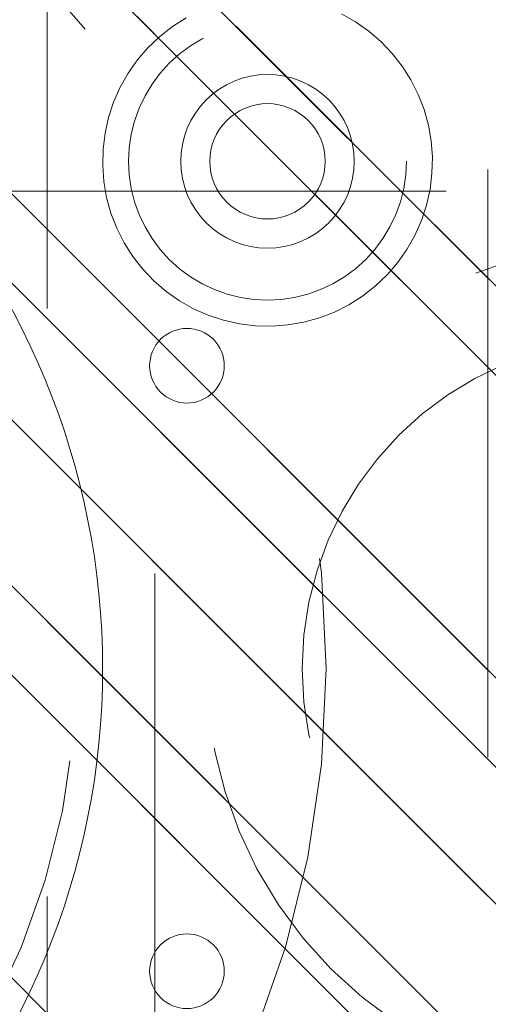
# Model space of a CAD drawing. Header units: inches. Extents: x -462 to -293, y -254 to -12.
# Tile 42 of 89: x -354.25 to -353.19, y -72.9 to -70.67. Entities that reach past the tile are written whole.
import ezdxf

# ---------------------------------------------------------------- set-up
doc = ezdxf.new("R2010")
doc.units = ezdxf.units.IN
doc.header["$LTSCALE"] = 32
doc.header["$MEASUREMENT"] = 0
doc.linetypes.add('Dash Style-1', pattern=[0.083328, 0.041656, -0.041672])
for name, color, linetype, lineweight in [('DashLine', 7, 'Dash Style-1', 13), ('DashLineFill', 7, 'Dash Style-1', 13), ('Drawing', 7, 'Continuous', 18), ('Metal-Black', 7, 'Continuous', 18), ('Metal-DeskStructure', 7, 'Continuous', 13), ('None', 7, 'Continuous', 18), ('SolidLine', 7, 'Continuous', 15), ('Wood_1-H', 7, 'Continuous', 13)]:
    doc.layers.add(name, color=color, linetype=linetype, lineweight=lineweight)
pattern_1 = [(45, (0, 0), (-1.61302, 1.93572), []), (45, (-1.0608, 1.0608), (-0.472346, 0.416761), [])]

# ---------------------------------------------------------------- blocks, each defined once
blk = doc.blocks.new('Group-12')
at = {"layer": 'DashLine'}
blk.add_rational_spline([(3.4259, -2.5591), (3.4259, -37.7752), (3.4259, -72.9914), (3.4259, -74.5276), (1.8898, -74.5276), (-11.0287, -74.5473), (-23.9472, -74.5671), (-25.2496, -74.4618), (-25.4762, -73.1751), (-27.4062, -52.6221), (-29.3362, -32.0691), (-29.6454, -28.7795), (-29.6452, -25.4721), (-29.6458, -14.0156), (-29.6464, -2.5591), (-13.1102, -2.5591), (3.4259, -2.5591)], [1, 1, 1, 0.707106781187, 1, 1, 1, 1, 1, 1, 1, 1, 1, 1, 1, 1, 1], degree=2, knots=[0, 0, 0, 0.343773, 0.343773, 0.354376, 0.354376, 0.480484, 0.480484, 0.493239, 0.493239, 0.694763, 0.694763, 0.727018, 0.727018, 0.838741, 0.838741, 1, 1, 1], dxfattribs=at)
at = {"layer": 'SolidLine'}
blk.add_rational_spline([(4.8819, -2.5591), (4.8819, -37.7752), (4.8819, -72.9914), (4.8819, -75.9836), (1.8898, -75.9836), (-11.0237, -76.0038), (-23.9372, -76.0241), (-26.4886, -75.8182), (-26.9262, -73.3111), (-28.8567, -52.7586), (-30.7872, -32.2061), (-31.1014, -28.847), (-31.1022, -25.4721), (-31.1023, -14.0156), (-31.1024, -2.5591), (-13.1102, -2.5591), (4.8819, -2.5591)], [1, 1, 1, 0.707106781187, 1, 1, 1, 1, 1, 1, 1, 1, 1, 1, 1, 1, 1], degree=2, knots=[0, 0, 0, 0.330467, 0.330467, 0.350321, 0.350321, 0.471501, 0.471501, 0.49552, 0.49552, 0.690342, 0.690342, 0.722181, 0.722181, 0.830262, 0.830262, 1, 1, 1], dxfattribs=at)
blk = doc.blocks.new('1BRPFY-Leg_Plate (2D)')
at = {"layer": 'DashLineFill', "linetype": 'Continuous', "lineweight": 13}
h = blk.add_hatch(dxfattribs=at)
h.set_pattern_fill('Steel', color=253, style=0, pattern_type=2)
h.set_pattern_definition(pattern_1)
edge = h.paths.add_edge_path()
edge.add_arc((-1.7047, -1.7047), 0.126, 180, 270)
edge.add_line((-1.7047, -1.8307), (1.7047, -1.8307))
edge.add_arc((1.7047, -1.7047), 0.126, 270, 360)
edge.add_line((1.8307, -1.7047), (1.8307, 1.7047))
edge.add_arc((1.7047, 1.7047), 0.126, 0, 90)
edge.add_line((1.7047, 1.8307), (-1.7047, 1.8307))
edge.add_arc((-1.7047, 1.7047), 0.126, 90, 180)
edge.add_line((-1.8307, 1.7047), (-1.8307, -1.7047))
at = {"layer": 'DashLineFill', "flags": 128}
blk.add_lwpolyline([(-1.8307, -1.7047, 0.414214), (-1.7047, -1.8307), (1.7047, -1.8307, 0.414214), (1.8307, -1.7047), (1.8307, 1.7047, 0.414214), (1.7047, 1.8307), (-1.7047, 1.8307, 0.414214), (-1.8307, 1.7047)], format="xyb", close=True, dxfattribs=at)
blk = doc.blocks.new('1BRPX5-Util_Bkt_Sm-F (2D)')
at = {"layer": 'DashLineFill', "linetype": 'Continuous', "lineweight": 13}
h = blk.add_hatch(dxfattribs=at)
h.set_pattern_fill('Steel', color=253, style=0, pattern_type=2)
h.set_pattern_definition(pattern_1)
edge = h.paths.add_edge_path()
edge.add_line((-4.4685, 4.4134), (-3.1299, 4.4134))
edge.add_line((-3.1299, 4.4134), (-3.1299, -1.8543))
edge.add_line((-3.1299, -1.8543), (-4.4685, -1.8543))
edge.add_line((-4.4685, -1.8543), (-4.4685, -1.9882))
edge.add_line((-4.4685, -1.9882), (-2.4213, -1.9882))
edge.add_line((-2.4213, -1.9882), (-2.4213, -2.3661))
edge.add_arc((-2.3031, -2.3661), 0.1181, 180, 270)
edge.add_line((-2.3031, -2.4843), (2.3031, -2.4843))
edge.add_arc((2.3031, -2.3661), 0.1181, 270, 360)
edge.add_line((2.4213, -2.3661), (2.4213, -1.9882))
edge.add_line((2.4213, -1.9882), (4.4685, -1.9882))
edge.add_line((4.4685, -1.9882), (4.4685, -1.8543))
edge.add_line((4.4685, -1.8543), (3.1299, -1.8543))
edge.add_line((3.1299, -1.8543), (3.1299, 4.4134))
edge.add_line((3.1299, 4.4134), (4.4685, 4.4134))
edge.add_line((4.4685, 4.4134), (4.4685, 4.5472))
edge.add_line((4.4685, 4.5472), (2.4213, 4.5472))
edge.add_line((2.4213, 4.5472), (2.4213, 4.9252))
edge.add_arc((2.3031, 4.9252), 0.1181, 0, 90)
edge.add_line((2.3031, 5.0433), (-2.3031, 5.0433))
edge.add_arc((-2.3031, 4.9252), 0.1181, 90, 180)
edge.add_line((-2.4213, 4.9252), (-2.4213, 4.5472))
edge.add_line((-2.4213, 4.5472), (-4.4685, 4.5472))
edge.add_line((-4.4685, 4.5472), (-4.4685, 4.4134))
blk = doc.blocks.new('Slate-LegBrace (2D)')
at = {"layer": 'DashLineFill', "linetype": 'Continuous', "lineweight": 13}
h = blk.add_hatch(dxfattribs=at)
h.set_pattern_fill('Steel', color=253, style=0, pattern_type=2)
h.set_pattern_definition(pattern_1)
edge = h.paths.add_edge_path()
edge.add_line((-2.1996, 0.1352), (-1.3748, 0.1352))
edge.add_arc((0, 0.0136), 1.3801, 5.0546, 174.9454, ccw=False)
edge.add_line((1.3748, 0.1352), (2.1997, 0.1352))
edge.add_arc((0.0001, 0.0171), 2.2028, 3.0731, 176.9269)
h = blk.add_hatch(dxfattribs=at)
h.set_pattern_fill('Steel', color=253, style=0, pattern_type=2)
h.set_pattern_definition(pattern_1)
h.paths.add_polyline_path([(-0.6866, 1.8192), (-0.6949, 1.8196), (-0.7032, 1.8209), (-0.7112, 1.8229), (-0.719, 1.8257), (-0.7265, 1.8292), (-0.7337, 1.8335), (-0.7403, 1.8384), (-0.7465, 1.844), (-0.7521, 1.8502), (-0.757, 1.8568), (-0.7613, 1.864), (-0.7648, 1.8715), (-0.7676, 1.8793), (-0.7697, 1.8874), (-0.7709, 1.8956), (-0.7713, 1.9039), (-0.7709, 1.9122), (-0.7697, 1.9204), (-0.7676, 1.9284), (-0.7648, 1.9363), (-0.7613, 1.9438), (-0.757, 1.9509), (-0.7521, 1.9576), (-0.7465, 1.9637), (-0.7403, 1.9693), (-0.7337, 1.9742), (-0.7265, 1.9785), (-0.719, 1.9821), (-0.7112, 1.9849), (-0.7032, 1.9869), (-0.6949, 1.9881), (-0.6866, 1.9885), (-0.6783, 1.9881), (-0.6701, 1.9869), (-0.6621, 1.9849), (-0.6542, 1.9821), (-0.6467, 1.9785), (-0.6396, 1.9742), (-0.6329, 1.9693), (-0.6268, 1.9637), (-0.6212, 1.9576), (-0.6163, 1.9509), (-0.612, 1.9438), (-0.6084, 1.9363), (-0.6056, 1.9284), (-0.6036, 1.9204), (-0.6024, 1.9122), (-0.602, 1.9039), (-0.6024, 1.8956), (-0.6036, 1.8874), (-0.6056, 1.8793), (-0.6084, 1.8715), (-0.612, 1.864), (-0.6163, 1.8568), (-0.6212, 1.8502), (-0.6268, 1.844), (-0.6329, 1.8384), (-0.6396, 1.8335), (-0.6467, 1.8292), (-0.6542, 1.8257), (-0.6621, 1.8229), (-0.6701, 1.8209), (-0.6783, 1.8196)])
h = blk.add_hatch(dxfattribs=at)
h.set_pattern_fill('Steel', color=253, style=0, pattern_type=2)
h.set_pattern_definition(pattern_1)
h.paths.add_polyline_path([(0.6865, 1.8192), (0.6783, 1.8196), (0.67, 1.8209), (0.662, 1.8229), (0.6542, 1.8257), (0.6467, 1.8293), (0.6395, 1.8335), (0.6329, 1.8385), (0.6267, 1.8441), (0.6212, 1.8502), (0.6162, 1.8569), (0.6119, 1.864), (0.6084, 1.8716), (0.6056, 1.8794), (0.6036, 1.8874), (0.6024, 1.8957), (0.602, 1.904), (0.6024, 1.9123), (0.6036, 1.9205), (0.6057, 1.9285), (0.6085, 1.9363), (0.612, 1.9438), (0.6163, 1.951), (0.6213, 1.9576), (0.6268, 1.9638), (0.633, 1.9694), (0.6397, 1.9743), (0.6468, 1.9786), (0.6543, 1.9821), (0.6622, 1.9849), (0.6702, 1.9869), (0.6784, 1.9881), (0.6867, 1.9885), (0.695, 1.9881), (0.7032, 1.9869), (0.7113, 1.9848), (0.7191, 1.982), (0.7266, 1.9785), (0.7337, 1.9742), (0.7404, 1.9692), (0.7466, 1.9637), (0.7521, 1.9575), (0.7571, 1.9508), (0.7613, 1.9437), (0.7649, 1.9362), (0.7677, 1.9284), (0.7697, 1.9203), (0.7709, 1.9121), (0.7713, 1.9038), (0.7709, 1.8955), (0.7696, 1.8873), (0.7676, 1.8792), (0.7648, 1.8714), (0.7612, 1.8639), (0.757, 1.8568), (0.752, 1.8501), (0.7464, 1.844), (0.7403, 1.8384), (0.7336, 1.8334), (0.7265, 1.8292), (0.7189, 1.8256), (0.7111, 1.8228), (0.7031, 1.8208), (0.6948, 1.8196)])
at = {"layer": 'DashLineFill', "flags": 128}
blk.add_lwpolyline([(-2.1996, 0.1352), (-1.3748, 0.1352, -0.915455), (1.3748, 0.1352), (2.1997, 0.1352, 0.947752)], format="xyb", close=True, dxfattribs=at)
for points in [[(-0.6866, 1.8192), (-0.6949, 1.8196), (-0.7032, 1.8209), (-0.7112, 1.8229), (-0.719, 1.8257), (-0.7265, 1.8292), (-0.7337, 1.8335), (-0.7403, 1.8384), (-0.7465, 1.844), (-0.7521, 1.8502), (-0.757, 1.8568), (-0.7613, 1.864), (-0.7648, 1.8715), (-0.7676, 1.8793), (-0.7697, 1.8874), (-0.7709, 1.8956), (-0.7713, 1.9039), (-0.7709, 1.9122), (-0.7697, 1.9204), (-0.7676, 1.9284), (-0.7648, 1.9363), (-0.7613, 1.9438), (-0.757, 1.9509), (-0.7521, 1.9576), (-0.7465, 1.9637), (-0.7403, 1.9693), (-0.7337, 1.9742), (-0.7265, 1.9785), (-0.719, 1.9821), (-0.7112, 1.9849), (-0.7032, 1.9869), (-0.6949, 1.9881), (-0.6866, 1.9885), (-0.6783, 1.9881), (-0.6701, 1.9869), (-0.6621, 1.9849), (-0.6542, 1.9821), (-0.6467, 1.9785), (-0.6396, 1.9742), (-0.6329, 1.9693), (-0.6268, 1.9637), (-0.6212, 1.9576), (-0.6163, 1.9509), (-0.612, 1.9438), (-0.6084, 1.9363), (-0.6056, 1.9284), (-0.6036, 1.9204), (-0.6024, 1.9122), (-0.602, 1.9039), (-0.6024, 1.8956), (-0.6036, 1.8874), (-0.6056, 1.8793), (-0.6084, 1.8715), (-0.612, 1.864), (-0.6163, 1.8568), (-0.6212, 1.8502), (-0.6268, 1.844), (-0.6329, 1.8384), (-0.6396, 1.8335), (-0.6467, 1.8292), (-0.6542, 1.8257), (-0.6621, 1.8229), (-0.6701, 1.8209), (-0.6783, 1.8196)], [(0.6865, 1.8192), (0.6783, 1.8196), (0.67, 1.8209), (0.662, 1.8229), (0.6542, 1.8257), (0.6467, 1.8293), (0.6395, 1.8335), (0.6329, 1.8385), (0.6267, 1.8441), (0.6212, 1.8502), (0.6162, 1.8569), (0.6119, 1.864), (0.6084, 1.8716), (0.6056, 1.8794), (0.6036, 1.8874), (0.6024, 1.8957), (0.602, 1.904), (0.6024, 1.9123), (0.6036, 1.9205), (0.6057, 1.9285), (0.6085, 1.9363), (0.612, 1.9438), (0.6163, 1.951), (0.6213, 1.9576), (0.6268, 1.9638), (0.633, 1.9694), (0.6397, 1.9743), (0.6468, 1.9786), (0.6543, 1.9821), (0.6622, 1.9849), (0.6702, 1.9869), (0.6784, 1.9881), (0.6867, 1.9885), (0.695, 1.9881), (0.7032, 1.9869), (0.7113, 1.9848), (0.7191, 1.982), (0.7266, 1.9785), (0.7337, 1.9742), (0.7404, 1.9692), (0.7466, 1.9637), (0.7521, 1.9575), (0.7571, 1.9508), (0.7613, 1.9437), (0.7649, 1.9362), (0.7677, 1.9284), (0.7697, 1.9203), (0.7709, 1.9121), (0.7713, 1.9038), (0.7709, 1.8955), (0.7696, 1.8873), (0.7676, 1.8792), (0.7648, 1.8714), (0.7612, 1.8639), (0.757, 1.8568), (0.752, 1.8501), (0.7464, 1.844), (0.7403, 1.8384), (0.7336, 1.8334), (0.7265, 1.8292), (0.7189, 1.8256), (0.7111, 1.8228), (0.7031, 1.8208), (0.6948, 1.8196)]]:
    blk.add_lwpolyline(points, close=True, dxfattribs=at)
blk = doc.blocks.new('TLLegSleeve (2D)')
at = {"layer": 'DashLineFill', "linetype": 'Continuous', "lineweight": 13}
h = blk.add_hatch(dxfattribs=at)
h.set_pattern_fill('Steel', color=253, style=0, pattern_type=2)
h.set_pattern_definition(pattern_1)
edge = h.paths.add_edge_path()
edge.add_line((1.0827, 1.4023), (1.0827, 2.9134))
edge.add_arc((0, 2.9134), 1.0827, 0, 180)
edge.add_line((-1.0827, 2.9134), (-1.0827, 1.4023))
edge.add_arc((0, 0), 1.7717, 127.6699, 412.3301)
edge.add_line((1.0827, 1.4023), (1.0827, 1.4023))
edge = h.paths.add_edge_path()
edge.add_arc((0, 2.9134), 0.748, 180, 360)
edge.add_arc((0, 2.9134), 0.748, 0, 180)
edge.add_line((-0.748, 2.9134), (-0.748, 2.9134))
edge = h.paths.add_edge_path()
edge.add_arc((0, 0), 1.437, 180, 360)
edge.add_arc((0, 0), 1.437, 0, 180)
edge.add_line((-1.437, 0), (-1.437, 0))
at = {"layer": 'DashLine', "color": 8, "flags": 128}
for points in [[(0.9646, 2.9134), (0.9599, 2.8188), (0.946, 2.7252), (0.923, 2.6334), (0.8911, 2.5443), (0.8507, 2.4587), (0.802, 2.3775), (0.7456, 2.3015), (0.6821, 2.2313), (0.6119, 2.1678), (0.5359, 2.1114), (0.4547, 2.0627), (0.3691, 2.0222), (0.28, 1.9904), (0.1882, 1.9674), (0.0945, 1.9535), (0, 1.9488), (-0.0945, 1.9535), (-0.1882, 1.9674), (-0.28, 1.9904), (-0.3691, 2.0222), (-0.4547, 2.0627), (-0.5359, 2.1114), (-0.6119, 2.1678), (-0.6821, 2.2313), (-0.7456, 2.3015), (-0.802, 2.3775), (-0.8507, 2.4587), (-0.8911, 2.5443), (-0.923, 2.6334), (-0.946, 2.7252), (-0.9599, 2.8188), (-0.9646, 2.9134), (-0.9599, 3.0079), (-0.946, 3.1016), (-0.923, 3.1934), (-0.8911, 3.2825), (-0.8507, 3.3681), (-0.802, 3.4493), (-0.7456, 3.5253), (-0.6821, 3.5954), (-0.6119, 3.659), (-0.5359, 3.7154), (-0.4547, 3.7641), (-0.3691, 3.8045), (-0.28, 3.8364), (-0.1882, 3.8594), (-0.0945, 3.8733), (0, 3.878), (0.0945, 3.8733), (0.1882, 3.8594), (0.28, 3.8364), (0.3691, 3.8045), (0.4547, 3.7641), (0.5359, 3.7154), (0.6119, 3.659), (0.6821, 3.5954), (0.7456, 3.5253), (0.802, 3.4493), (0.8507, 3.3681), (0.8911, 3.2825), (0.923, 3.1934), (0.946, 3.1016), (0.9599, 3.0079)], [(1.6535, 0), (1.6456, -0.1621), (1.6218, -0.3226), (1.5823, -0.48), (1.5277, -0.6328), (1.4583, -0.7795), (1.3749, -0.9187), (1.2782, -1.049), (1.1692, -1.1692), (1.049, -1.2782), (0.9187, -1.3749), (0.7795, -1.4583), (0.6328, -1.5277), (0.48, -1.5823), (0.3226, -1.6218), (0.1621, -1.6456), (0, -1.6535), (-0.1621, -1.6456), (-0.3226, -1.6218), (-0.48, -1.5823), (-0.6328, -1.5277), (-0.7795, -1.4583), (-0.9187, -1.3749), (-1.049, -1.2782), (-1.1692, -1.1692), (-1.2782, -1.049), (-1.3749, -0.9187), (-1.4583, -0.7795), (-1.5277, -0.6328), (-1.5823, -0.48), (-1.6218, -0.3226), (-1.6456, -0.1621), (-1.6535, 0), (-1.6456, 0.1621), (-1.6218, 0.3226), (-1.5823, 0.48), (-1.5277, 0.6328), (-1.4583, 0.7795), (-1.3749, 0.9187), (-1.2782, 1.049), (-1.1692, 1.1692), (-1.049, 1.2782), (-0.9187, 1.3749), (-0.7795, 1.4583), (-0.6328, 1.5277), (-0.48, 1.5823), (-0.3226, 1.6218), (-0.1621, 1.6456), (0, 1.6535), (0.1621, 1.6456), (0.3226, 1.6218), (0.48, 1.5823), (0.6328, 1.5277), (0.7795, 1.4583), (0.9187, 1.3749), (1.049, 1.2782), (1.1692, 1.1692), (1.2782, 1.049), (1.3749, 0.9187), (1.4583, 0.7795), (1.5277, 0.6328), (1.5823, 0.48), (1.6218, 0.3226), (1.6456, 0.1621)]]:
    blk.add_lwpolyline(points, close=True, dxfattribs=at)
at = {"layer": 'DashLineFill', "flags": 128}
for points in [[(1.0827, 1.4023), (1.0827, 2.9134, 1), (-1.0827, 2.9134), (-1.0827, 1.4023, 2.931619), (1.0827, 1.4023)], [(-0.748, 2.9134, 1), (0.748, 2.9134, 1), (-0.748, 2.9134)]]:
    blk.add_lwpolyline(points, format="xyb", close=True, dxfattribs=at)
blk = doc.blocks.new('Group-28')
at = {"layer": 'SolidLine', "flags": 128}
blk.add_lwpolyline([(-10.0984, -58.5039, -0.414214), (-8.3858, -56.7913, -0.414214), (-6.6732, -58.5039, -0.414214), (-8.3858, -60.2165, -0.414214)], format="xyb", close=True, dxfattribs=at)
at = {"layer": 'Wood_1-H', "color": 7, "rotation": 270}
for name in ['1BRPX5-Util_Bkt_Sm-F (2D)', 'Slate-LegBrace (2D)', '1BRPFY-Leg_Plate (2D)', 'TLLegSleeve (2D)']:
    blk.add_blockref(name, (-8.3858, -58.5039), dxfattribs=at)
blk = doc.blocks.new('1BRPT9-Bracket (2D)')
at = {"layer": 'DashLineFill', "linetype": 'Continuous', "lineweight": 13}
h = blk.add_hatch(dxfattribs=at)
h.set_pattern_fill('Steel', color=253, style=0, pattern_type=2)
h.set_pattern_definition(pattern_1)
edge = h.paths.add_edge_path()
edge.add_arc((1.6779, -8.4882), 0.252, 270, 360)
edge.add_line((1.9299, -8.4882), (1.9299, -7.4803))
edge.add_line((1.9299, -7.4803), (2.3236, -7.4803))
edge.add_line((2.3236, -7.4803), (2.3236, 7.4611))
edge.add_line((2.3236, 7.4611), (1.9299, 7.4803))
edge.add_line((1.9299, 7.4803), (1.9299, 8.4882))
edge.add_arc((1.6779, 8.4882), 0.252, 360, 450)
edge.add_line((1.6779, 8.7402), (-2.3221, 8.7402))
edge.add_line((-2.3221, 8.7402), (-2.3221, -8.7402))
edge.add_line((-2.3221, -8.7402), (1.6779, -8.7402))
h = blk.add_hatch(dxfattribs=at)
h.set_pattern_fill('Steel', color=253, style=0, pattern_type=2)
h.set_pattern_definition(pattern_1)
h.paths.add_polyline_path([(1.1504, -8.4252), (1.1195, -8.4237), (1.0889, -8.4191), (1.0589, -8.4116), (1.0298, -8.4012), (1.0019, -8.388), (0.9754, -8.3721), (0.9506, -8.3537), (0.9277, -8.3329), (0.9069, -8.31), (0.8885, -8.2852), (0.8726, -8.2587), (0.8594, -8.2308), (0.849, -8.2017), (0.8415, -8.1717), (0.8369, -8.1411), (0.8354, -8.1102), (0.8369, -8.0794), (0.8415, -8.0488), (0.849, -8.0188), (0.8594, -7.9897), (0.8726, -7.9618), (0.8885, -7.9353), (0.9069, -7.9104), (0.9277, -7.8875), (0.9506, -7.8668), (0.9754, -7.8484), (1.0019, -7.8325), (1.0298, -7.8193), (1.0589, -7.8088), (1.0889, -7.8013), (1.1195, -7.7968), (1.1504, -7.7953), (1.1812, -7.7968), (1.2118, -7.8013), (1.2418, -7.8088), (1.2709, -7.8193), (1.2988, -7.8325), (1.3254, -7.8484), (1.3502, -7.8668), (1.3731, -7.8875), (1.3938, -7.9104), (1.4123, -7.9353), (1.4281, -7.9618), (1.4414, -7.9897), (1.4518, -8.0188), (1.4593, -8.0488), (1.4638, -8.0794), (1.4653, -8.1102), (1.4638, -8.1411), (1.4593, -8.1717), (1.4518, -8.2017), (1.4414, -8.2308), (1.4281, -8.2587), (1.4123, -8.2852), (1.3938, -8.31), (1.3731, -8.3329), (1.3502, -8.3537), (1.3254, -8.3721), (1.2988, -8.388), (1.2709, -8.4012), (1.2418, -8.4116), (1.2118, -8.4191), (1.1812, -8.4237)])
h = blk.add_hatch(dxfattribs=at)
h.set_pattern_fill('Steel', color=253, style=0, pattern_type=2)
h.set_pattern_definition(pattern_1)
h.paths.add_polyline_path([(1.1504, -8.3071), (1.1311, -8.3061), (1.112, -8.3033), (1.0932, -8.2986), (1.075, -8.2921), (1.0576, -8.2838), (1.041, -8.2739), (1.0255, -8.2624), (1.0112, -8.2494), (0.9982, -8.2351), (0.9867, -8.2196), (0.9768, -8.203), (0.9685, -8.1856), (0.962, -8.1674), (0.9573, -8.1486), (0.9545, -8.1295), (0.9535, -8.1102), (0.9545, -8.0909), (0.9573, -8.0718), (0.962, -8.0531), (0.9685, -8.0349), (0.9768, -8.0174), (0.9867, -8.0009), (0.9982, -7.9854), (1.0112, -7.971), (1.0255, -7.9581), (1.041, -7.9466), (1.0576, -7.9366), (1.075, -7.9284), (1.0932, -7.9219), (1.112, -7.9172), (1.1311, -7.9143), (1.1504, -7.9134), (1.1697, -7.9143), (1.1888, -7.9172), (1.2075, -7.9219), (1.2257, -7.9284), (1.2432, -7.9366), (1.2597, -7.9466), (1.2753, -7.9581), (1.2896, -7.971), (1.3025, -7.9854), (1.314, -8.0009), (1.324, -8.0174), (1.3322, -8.0349), (1.3387, -8.0531), (1.3434, -8.0718), (1.3463, -8.0909), (1.3472, -8.1102), (1.3463, -8.1295), (1.3434, -8.1486), (1.3387, -8.1674), (1.3322, -8.1856), (1.324, -8.203), (1.314, -8.2196), (1.3025, -8.2351), (1.2896, -8.2494), (1.2753, -8.2624), (1.2597, -8.2739), (1.2432, -8.2838), (1.2257, -8.2921), (1.2075, -8.2986), (1.1888, -8.3033), (1.1697, -8.3061)])
at = {"layer": 'DashLineFill', "flags": 128}
for points in [[(1.1504, -8.4252), (1.1195, -8.4237), (1.0889, -8.4191), (1.0589, -8.4116), (1.0298, -8.4012), (1.0019, -8.388), (0.9754, -8.3721), (0.9506, -8.3537), (0.9277, -8.3329), (0.9069, -8.31), (0.8885, -8.2852), (0.8726, -8.2587), (0.8594, -8.2308), (0.849, -8.2017), (0.8415, -8.1717), (0.8369, -8.1411), (0.8354, -8.1102), (0.8369, -8.0794), (0.8415, -8.0488), (0.849, -8.0188), (0.8594, -7.9897), (0.8726, -7.9618), (0.8885, -7.9353), (0.9069, -7.9104), (0.9277, -7.8875), (0.9506, -7.8668), (0.9754, -7.8484), (1.0019, -7.8325), (1.0298, -7.8193), (1.0589, -7.8088), (1.0889, -7.8013), (1.1195, -7.7968), (1.1504, -7.7953), (1.1812, -7.7968), (1.2118, -7.8013), (1.2418, -7.8088), (1.2709, -7.8193), (1.2988, -7.8325), (1.3254, -7.8484), (1.3502, -7.8668), (1.3731, -7.8875), (1.3938, -7.9104), (1.4123, -7.9353), (1.4281, -7.9618), (1.4414, -7.9897), (1.4518, -8.0188), (1.4593, -8.0488), (1.4638, -8.0794), (1.4653, -8.1102), (1.4638, -8.1411), (1.4593, -8.1717), (1.4518, -8.2017), (1.4414, -8.2308), (1.4281, -8.2587), (1.4123, -8.2852), (1.3938, -8.31), (1.3731, -8.3329), (1.3502, -8.3537), (1.3254, -8.3721), (1.2988, -8.388), (1.2709, -8.4012), (1.2418, -8.4116), (1.2118, -8.4191), (1.1812, -8.4237)], [(1.1504, -8.3071), (1.1311, -8.3061), (1.112, -8.3033), (1.0932, -8.2986), (1.075, -8.2921), (1.0576, -8.2838), (1.041, -8.2739), (1.0255, -8.2624), (1.0112, -8.2494), (0.9982, -8.2351), (0.9867, -8.2196), (0.9768, -8.203), (0.9685, -8.1856), (0.962, -8.1674), (0.9573, -8.1486), (0.9545, -8.1295), (0.9535, -8.1102), (0.9545, -8.0909), (0.9573, -8.0718), (0.962, -8.0531), (0.9685, -8.0349), (0.9768, -8.0174), (0.9867, -8.0009), (0.9982, -7.9854), (1.0112, -7.971), (1.0255, -7.9581), (1.041, -7.9466), (1.0576, -7.9366), (1.075, -7.9284), (1.0932, -7.9219), (1.112, -7.9172), (1.1311, -7.9143), (1.1504, -7.9134), (1.1697, -7.9143), (1.1888, -7.9172), (1.2075, -7.9219), (1.2257, -7.9284), (1.2432, -7.9366), (1.2597, -7.9466), (1.2753, -7.9581), (1.2896, -7.971), (1.3025, -7.9854), (1.314, -8.0009), (1.324, -8.0174), (1.3322, -8.0349), (1.3387, -8.0531), (1.3434, -8.0718), (1.3463, -8.0909), (1.3472, -8.1102), (1.3463, -8.1295), (1.3434, -8.1486), (1.3387, -8.1674), (1.3322, -8.1856), (1.324, -8.203), (1.314, -8.2196), (1.3025, -8.2351), (1.2896, -8.2494), (1.2753, -8.2624), (1.2597, -8.2739), (1.2432, -8.2838), (1.2257, -8.2921), (1.2075, -8.2986), (1.1888, -8.3033), (1.1697, -8.3061)]]:
    blk.add_lwpolyline(points, close=True, dxfattribs=at)
blk = doc.blocks.new('1BRPT5-RightBeam (2D)')
at = {"layer": 'DashLineFill', "linetype": 'Continuous', "lineweight": 13}
h = blk.add_hatch(dxfattribs=at)
h.set_pattern_fill('Steel', color=253, style=0, pattern_type=2)
h.set_pattern_definition(pattern_1)
h.paths.add_polyline_path([(-1.8504, 0.5), (20.4724, 0.5), (20.4724, -0.5), (-1.8504, -0.5)])
at = {"layer": 'DashLineFill', "flags": 128}
blk.add_lwpolyline([(-1.8504, 0.5), (20.4724, 0.5), (20.4724, -0.5), (-1.8504, -0.5)], close=True, dxfattribs=at)
at = {"layer": 'SolidLine', "flags": 128}
blk.add_lwpolyline([(1.4838, -0.1679), (1.4658, -0.1998), (1.4447, -0.2299), (1.4207, -0.2577), (1.3942, -0.283), (1.3652, -0.3056), (1.3342, -0.3253), (1.3015, -0.3418), (1.2672, -0.3551), (1.2319, -0.3649), (1.1957, -0.3712), (1.1591, -0.3739), (1.1224, -0.373), (1.086, -0.3686), (1.0502, -0.3606), (1.0153, -0.3491), (0.9817, -0.3342), (0.9498, -0.3162), (0.9197, -0.2951), (0.8919, -0.2711), (0.8666, -0.2445), (0.844, -0.2156), (0.8243, -0.1846), (0.8078, -0.1519), (0.7945, -0.1176), (0.7847, -0.0823), (0.7784, -0.0461), (0.7757, -0.0095), (0.7766, 0.0272), (0.781, 0.0636), (0.789, 0.0995), (0.8005, 0.1343), (0.8154, 0.1679), (0.8334, 0.1998), (0.8545, 0.2299), (0.8785, 0.2577), (0.9051, 0.283), (0.934, 0.3056), (0.965, 0.3253), (0.9977, 0.3418), (1.032, 0.3551), (1.0673, 0.3649), (1.1035, 0.3712), (1.1401, 0.3739), (1.1768, 0.373), (1.2132, 0.3686), (1.2491, 0.3606), (1.2839, 0.3491), (1.3175, 0.3342), (1.3494, 0.3162), (1.3795, 0.2951), (1.4073, 0.2711), (1.4326, 0.2446), (1.4552, 0.2156), (1.4749, 0.1846)], dxfattribs=at)
blk.add_lwpolyline([(1.2805, 0), (1.2798, -0.0128), (1.2779, -0.0255), (1.2748, -0.038), (1.2705, -0.0501), (1.265, -0.0617), (1.2584, -0.0727), (1.2508, -0.083), (1.2421, -0.0925), (1.2326, -0.1011), (1.2223, -0.1088), (1.2113, -0.1154), (1.1997, -0.1209), (1.1876, -0.1252), (1.1751, -0.1283), (1.1624, -0.1302), (1.1496, -0.1308), (1.1368, -0.1302), (1.1241, -0.1283), (1.1116, -0.1252), (1.0995, -0.1209), (1.0879, -0.1154), (1.0769, -0.1088), (1.0666, -0.1011), (1.0571, -0.0925), (1.0485, -0.083), (1.0408, -0.0727), (1.0342, -0.0617), (1.0287, -0.0501), (1.0244, -0.038), (1.0213, -0.0255), (1.0194, -0.0128), (1.0188, 0), (1.0194, 0.0128), (1.0213, 0.0255), (1.0244, 0.038), (1.0287, 0.0501), (1.0342, 0.0617), (1.0408, 0.0727), (1.0485, 0.083), (1.0571, 0.0925), (1.0666, 0.1011), (1.0769, 0.1088), (1.0879, 0.1154), (1.0995, 0.1209), (1.1116, 0.1252), (1.1241, 0.1283), (1.1368, 0.1302), (1.1496, 0.1308), (1.1624, 0.1302), (1.1751, 0.1283), (1.1876, 0.1252), (1.1997, 0.1209), (1.2113, 0.1154), (1.2223, 0.1088), (1.2326, 0.1011), (1.2421, 0.0925), (1.2508, 0.083), (1.2584, 0.0727), (1.265, 0.0617), (1.2705, 0.0501), (1.2748, 0.038), (1.2779, 0.0255), (1.2798, 0.0128)], close=True, dxfattribs=at)
blk = doc.blocks.new('StructEnd-L3 (2D)')
at = {"layer": 'Metal-Black', "color": 7}
blk.add_blockref('1BRPT9-Bracket (2D)', (-0.0002, 6.1024), dxfattribs=at)
at = {"layer": 'Metal-DeskStructure', "color": 7}
blk.add_blockref('1BRPT5-RightBeam (2D)', (0.0006, -2.0079), dxfattribs=at)
blk = doc.blocks.new('Group-66')
at = {"layer": 'None'}
for name in ['Group-28', 'Group-12']:
    blk.add_blockref(name, (0, 0), dxfattribs=at)
at = {"layer": 'SolidLine', "color": 7, "rotation": 90}
blk.add_blockref('StructEnd-L3 (2D)', (-8.3071, -58.5039), dxfattribs=at)
blk = doc.blocks.new('SL Runoff Utility L Desk2 (2D)')
at = {"layer": 'None'}
blk.add_blockref('Group-66', (0, 0), dxfattribs=at)
at = {"layer": 'Drawing', "color": 0, "flags": 1}
for tag in ['Tag', 'Catalog', 'Option1', 'Option2', 'Option3', 'Option4', 'Option5', 'Option6', 'Option7', 'Option8', 'Option9', 'Option10', 'Option11', 'Option12', 'Custom', 'FinishGroup', 'Discount', 'Item2', 'Item3', 'Item6', 'Item8', 'Item9', 'Item10', 'Item12', 'Item13', 'Item16', 'Item18', 'Item19', 'Item20', 'Item21', 'Item22', 'Item23', 'Item24', 'Item25', 'Item1', 'Item4', 'Item5', 'Item7', 'Item11', 'Item14', 'Item15', 'Item17']:
    blk.add_attdef(tag, (-64.7795, -74.6855), '', height=0.00709, dxfattribs=at)

msp = doc.modelspace()

# ---------------------------------------------------------------- block references
at = {"layer": 'Drawing'}
msp.add_blockref('SL Runoff Utility L Desk2 (2D)', (-347.3885, -13.6389), dxfattribs=at)

doc.saveas('drawing.dxf')
